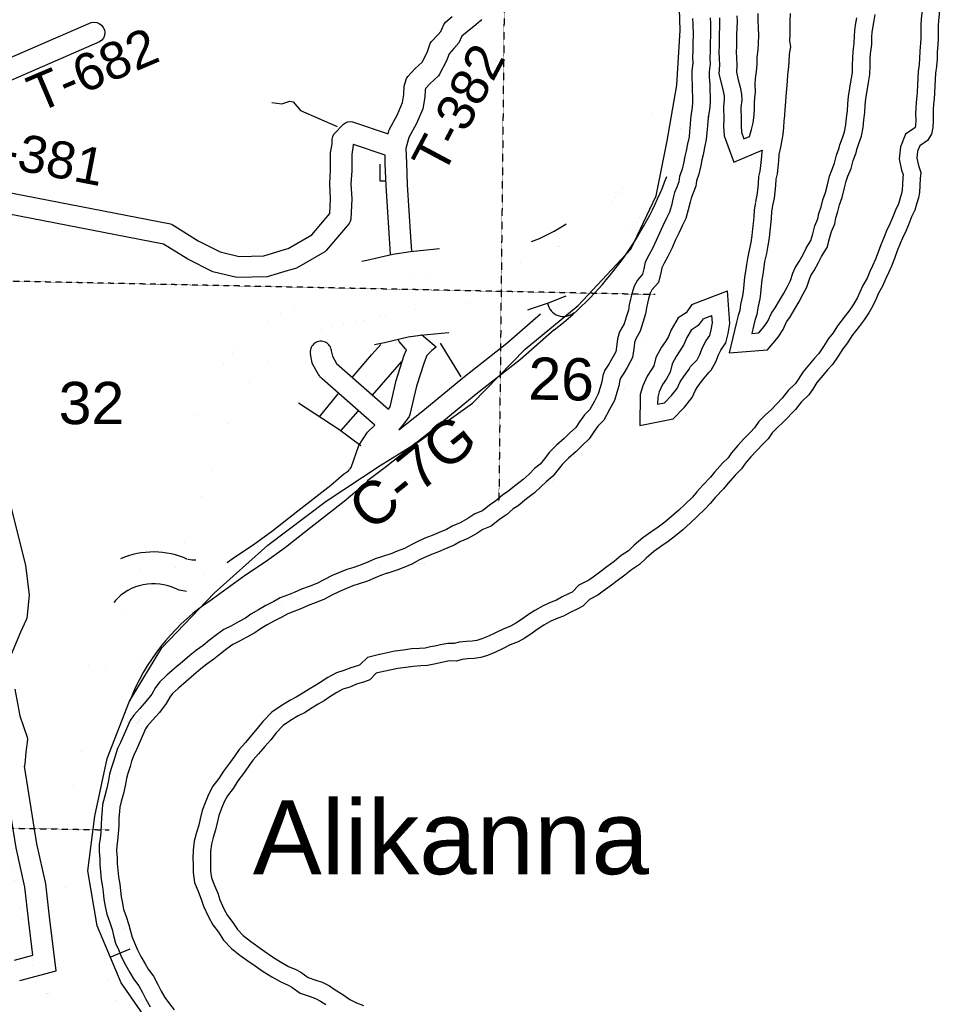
# Model space of a CAD drawing. Header units: feet. Extents: x -155 to 2562643, y -56 to 364810.
# Tile 68 of 121: x 2518785 to 2527493, y 267967 to 277287. Entities that reach past the tile are written whole.
import ezdxf
from ezdxf.enums import TextEntityAlignment as Align

# ---------------------------------------------------------------- set-up
doc = ezdxf.new("R2010")
doc.units = ezdxf.units.FT
doc.header["$MEASUREMENT"] = 0
doc.linetypes.add('HIDDEN2', pattern=[0.1875, 0.125, -0.0625])
doc.linetypes.add('water', pattern=[0])
for name, color, linetype in [('COUNTY-RD', 7, 'Continuous'), ('CR-TEXT', 7, 'Continuous'), ('MTEXT', 2, 'Continuous'), ('RAILROAD', 6, 'Continuous'), ('RAMPS', 7, 'Continuous'), ('SECTION', 8, 'HIDDEN2'), ('SECTION-TEXT', 8, 'Continuous'), ('STATE-RT', 2, 'Continuous'), ('STREET-RURAL', 14, 'Continuous'), ('TR-TEXT', 6, 'Continuous'), ('TWP-RD', 6, 'Continuous'), ('WATERWAY', 14, 'water')]:
    doc.layers.add(name, color=color, linetype=linetype)
doc.styles.add('ARIAL', font='arial.ttf')

msp = doc.modelspace()

# ---------------------------------------------------------------- linework, layer by layer
at = {"layer": 'COUNTY-RD'}
for points in [[(2522374.85, 273405.07), (2522603.01, 273585.78), (2522981.81, 273897.46), (2523398.95, 274224.8), (2523715.45, 274502.23)], [(2523845.35, 274350.14), (2523526.69, 274070.82), (2523107.1, 273741.55), (2522728.65, 273430.16), (2522246.19, 273048.03), (2522079.86, 272924.29), (2522036.41, 272871.15), (2521975.64, 272826.86), (2521856.71, 272726.02), (2521543.14, 272479.54), (2521302.44, 272292.18), (2521107.81, 272152.91), (2520924.26, 272030.15), (2520575.47, 271775.65), (2520542.08, 271754.53)], [(2520749.12, 272149.94), (2520809.67, 272194.12), (2520994, 272317.4), (2521182.78, 272452.48), (2521419.91, 272637.07), (2521730.19, 272880.96), (2521851.9, 272984.16), (2521897.84, 273017.64), (2521905.24, 273026.69)]]:
    msp.add_lwpolyline(points, dxfattribs=at)
at = {"layer": 'RAILROAD'}
msp.add_line((2519642.42, 268412.39), (2519831.14, 268492.45), dxfattribs=at)
for points in [[(2520104.36, 267652.39), (2519744.73, 268171.22), (2519516.97, 268708.09), (2519429.06, 269228.92), (2519496.99, 269747.76), (2519612.87, 270294.64), (2519824.65, 270835.5), (2520130.33, 271342.32), (2520625.82, 271857.15), (2521135.3, 272311.88), (2521687.62, 272730.55), (2522198.06, 273067.23), (2522198.06, 273067.23), (2522563.76, 273295.04), (2523073.02, 273657.58), (2523570.3, 274168.33), (2524073.57, 274580.94), (2524570.85, 275113.73), (2524812.5, 275618.47), (2524916.35, 276139.24), (2525008.22, 276668.02), (2525040.17, 277188.79), (2525024.19, 277689.52)], [(2520520.43, 267377.9), (2520104.36, 267652.39), (2519744.73, 268171.22), (2519516.97, 268708.09), (2519504.71, 268780.71)]]:
    msp.add_lwpolyline(points, dxfattribs=at)
at = {"layer": 'RAILROAD', "const_width": 0.08}
for points in [[(2525024.19, 277689.52), (2525040.17, 277188.79), (2525008.22, 276668.02), (2524916.35, 276139.24), (2524812.5, 275618.47), (2524570.85, 275113.73), (2524073.57, 274580.94), (2523570.3, 274168.33), (2523073.02, 273657.58), (2522563.76, 273295.04), (2522188.8, 273012.63)], [(2522198.06, 273067.23), (2521687.62, 272730.55), (2521135.3, 272311.88), (2520625.82, 271857.15), (2520130.33, 271342.32), (2519824.65, 270835.5), (2519612.87, 270294.64), (2519496.99, 269747.76), (2519429.06, 269228.92), (2519516.97, 268708.09), (2519744.73, 268171.22), (2520104.36, 267652.39), (2520641.81, 267297.82), (2521145.29, 267073.46), (2521648.04, 266903.19), (2522160.46, 266700.86), (2522347.93, 266632.75)]]:
    msp.add_lwpolyline(points, dxfattribs=at)
at = {"layer": 'RAMPS', "const_width": 0.01}
for points in [[(2523813.58, 275273.82, -0.3441053), (2524178.87, 275701.21), (2524178.87, 275701.21, 0.2422408), (2524721.18, 276173.34)], [(2523715.45, 274502.23, 0.0681752), (2523789.01, 274607.29)], [(2520749.12, 272149.94, -0.2605456), (2520331, 272033.42), (2520331, 272033.42, 0.3392954), (2519571.8, 271880.31), (2519571.8, 271880.31, 0.1736439), (2519459.14, 271560.73), (2519459.14, 271560.73), (2519405.93, 270527.79)]]:
    msp.add_lwpolyline(points, format="xyb", dxfattribs=at)
at = {"layer": 'RAMPS'}
msp.add_lwpolyline([(2520454.17, 272171.46, -0.0639234), (2520379.27, 272176.37)], format="xyb", dxfattribs=at)
for centre, radius, start, end in [((2521822.61, 276954.16), 3297.33, 307.839208, 339.572172), ((2523933.7, 274629.56), 152.3, 189.107544, 311.856675), ((2521712.86, 270101.93), 2025.29, 125.31565, 158.615622)]:
    msp.add_arc(centre, radius, start, end, dxfattribs=at)
at = {"layer": 'SECTION'}
for points in [[(2523479.41, 287344.66), (2523322.1, 272721.83)], [(2496865.86, 270008.39), (2519631.75, 269617.84)]]:
    msp.add_lwpolyline(points, dxfattribs=at)
at = {"layer": 'SECTION', "flags": 128}
msp.add_lwpolyline([(2524803.43, 274684.32), (2486692.51, 275474.87)], dxfattribs=at)
at = {"layer": 'STATE-RT', "color": 3, "linetype": 'Continuous', "const_width": 0.02}
for points in [[(2525129.32, 277444.66), (2525122.89, 277156.85), (2525122.87, 277156.76), (2525122.82, 277154.46), (2525112.23, 276877.79), (2525112.15, 276877.5), (2525112.03, 276873.96), (2525095.25, 276611.24), (2525094.94, 276610.19), (2525094.51, 276603.1), (2525067.31, 276374.32), (2525066.35, 276371.41), (2525065.52, 276363.02), (2525018.41, 276124), (2525017.35, 276121.17), (2525016.81, 276116.79), (2524965.3, 275909.78), (2524953.62, 275880.84), (2524952.43, 275876.05), (2524866.34, 275712.72), (2524863.55, 275707.66), (2524858.57, 275699.63), (2524852.92, 275691.13), (2524852.92, 275691.13), (2524852.91, 275691.12), (2524748.45, 275534), (2524747.41, 275533.02), (2524742.42, 275525.57), (2524624.17, 275371.89), (2524622.72, 275370.62), (2524619.9, 275366.61), (2524505.42, 275231), (2524500.82, 275227.15), (2524495.58, 275220.41), (2524370.91, 275098.72), (2524358.37, 275089.22), (2524354.33, 275084.73), (2524211.43, 274980.86), (2524200.6, 274973.83), (2524200.27, 274973.49), (2524067.07, 274893.77), (2524065.04, 274892.57), (2524057.39, 274888.45), (2523898.17, 274808.44), (2523896.46, 274808.04), (2523886.06, 274803.01), (2523750.54, 274749.32), (2523748.4, 274748.92), (2523743.91, 274746.87), (2523580.38, 274690.85), (2523576.35, 274690.18), (2523571.19, 274688.03), (2523417.5, 274646.16), (2523409.11, 274645.04), (2523403.77, 274643.1), (2523267.88, 274619.47), (2523259.17, 274618.72), (2523256.87, 274617.98), (2523050.08, 274597.64), (2523050.07, 274597.63), (2522818.06, 274572.88), (2522817.43, 274572.85), (2522817.28, 274572.8), (2522551.93, 274545.9), (2522417.62, 274527.5), (2522198.25, 274475.75), (2522197.84, 274475.71)], [(2522369.82, 274823.74), (2522513.77, 274843.46), (2522517.96, 274843.75), (2522518.99, 274844.08), (2522786.42, 274871.2), (2523018.25, 274895.93), (2523019.28, 274895.99), (2523019.48, 274896.05), (2523221.89, 274915.97), (2523345.49, 274937.46), (2523487.68, 274976.2), (2523643.4, 275029.55), (2523769.42, 275079.47), (2523917.76, 275154.02), (2524040.44, 275227.44), (2524169.15, 275321), (2524280.93, 275430.1), (2524388.34, 275557.34), (2524501.54, 275704.45), (2524603.04, 275857.12), (2524603.08, 275857.19), (2524604.53, 275859.37), (2524678.57, 275999.85), (2524724.83, 276185.76), (2524770.08, 276415.32), (2524796.14, 276634.5), (2524812.52, 276891), (2524823, 277164.88), (2524829.41, 277452.18)], [(2519987.33, 272243.68), (2520089.07, 272503.3), (2520178.96, 272764.85), (2520180.76, 272768.8), (2520181.12, 272770.73), (2520277.75, 273017.78), (2520402.18, 273358.53), (2520402.18, 273358.53), (2520508.45, 273655.37), (2520515.01, 273669.54), (2520515.62, 273672.12), (2520625.43, 273890.84), (2520629.58, 273898.54), (2520633.63, 273905.15), (2520711.35, 274024.99), (2520714.1, 274027.6), (2520727.14, 274045.29), (2520834.96, 274161.73), (2520835.33, 274162.03), (2520835.69, 274162.51), (2520925.9, 274258.55), (2520932.87, 274264.08), (2520937.45, 274269.6), (2521049.66, 274366.07), (2521058.65, 274372.45), (2521060.69, 274374.69), (2521171.27, 274453.09), (2521177.44, 274457.05), (2521177.9, 274457.53), (2521292.59, 274530), (2521297.71, 274533.1), (2521309.43, 274539.19), (2521426.48, 274593.66), (2521428.28, 274594.06), (2521435.26, 274597.41), (2521554.46, 274643.9), (2521558, 274644.57), (2521564.55, 274647.43), (2521695.89, 274688.15), (2521707.59, 274689.93), (2521715.79, 274692.86), (2521853.48, 274715.67), (2521854.87, 274715.79), (2521855.42, 274715.98), (2522001.58, 274738.23), (2522129.39, 274767.73), (2522129.39, 274767.73), (2522355.74, 274821.12), (2522365.49, 274822.26), (2522369.82, 274823.74)], [(2522197.84, 274475.71), (2522197.55, 274475.59), (2522063.42, 274444.63), (2522055.93, 274443.78), (2522052.26, 274442.49), (2521901.41, 274419.53), (2521774.93, 274398.58), (2521658.44, 274362.47), (2521548.72, 274319.67), (2521444.71, 274271.27), (2521341.52, 274206.07), (2521239.92, 274134.03), (2521139.1, 274047.35), (2521054.9, 273957.72), (2520956.03, 273850.94), (2520889.83, 273748.87), (2520787.81, 273545.67), (2520684.62, 273257.43), (2520684.35, 273256.84), (2520684.29, 273256.53), (2520558.91, 272913.19), (2520557.91, 272911.04), (2520557.71, 272910.01), (2520461.65, 272664.41), (2520371.77, 272402.9), (2520369.94, 272398.88), (2520369.57, 272396.93), (2520295.42, 272207.71)], [(2519237.31, 268461.88), (2519235.9, 268466.23), (2519218.46, 268640.3), (2519218.08, 268648.02), (2519217.85, 268648.78), (2519210.49, 268819.05), (2519210.35, 268825.52), (2519210.36, 268826.31), (2519211.21, 268985.9), (2519211.2, 268985.92), (2519211.21, 268986.2), (2519211.21, 268986.71), (2519211.23, 268986.76), (2519211.4, 268993.56), (2519224.4, 269248.43), (2519224.56, 269248.94), (2519224.75, 269253.59), (2519245.65, 269497.48), (2519255.05, 269720.86), (2519255.29, 269721.67), (2519255.73, 269730.18), (2519260.09, 269771.77), (2519260.09, 269771.79), (2519274.27, 269906.99), (2519275.07, 269909.43), (2519275.81, 269917.83), (2519304.68, 270078.79), (2519305.36, 270080.64), (2519305.72, 270084.05), (2519349.76, 270287.43), (2519350.46, 270289.23), (2519350.75, 270291.67), (2519404.53, 270509.27), (2519405.4, 270511.43), (2519405.73, 270513.83), (2519473.08, 270753.75), (2519474.68, 270757.54), (2519475.16, 270760.54), (2519546.77, 270975.86), (2519629.52, 271233.34), (2519630.21, 271234.88), (2519630.38, 271235.95), (2519711.77, 271474.15), (2519712.51, 271475.77), (2519712.66, 271476.66), (2519797.92, 271712.41), (2519797.92, 271712.43), (2519987.33, 272243.68)], [(2520295.42, 272207.71), (2520162.08, 271839.88), (2520162.02, 271839.74), (2520161.99, 271839.61), (2520080.4, 271611.43), (2520080.24, 271611.09), (2520080.21, 271610.92), (2519995.35, 271376.27), (2519914.62, 271140), (2519832.11, 270883.28), (2519831.74, 270882.44), (2519831.64, 270881.84), (2519760.94, 270669.24), (2519695.17, 270434.93), (2519642.56, 270222.06), (2519599.49, 270023.17), (2519572.07, 269870.29), (2519558.45, 269740.51), (2519558.45, 269740.51), (2519554.58, 269703.51), (2519545.22, 269481.5), (2519545.07, 269480.98), (2519544.81, 269475.01), (2519523.87, 269230.5), (2519511.18, 268981.65), (2519510.37, 268828.52), (2519517.39, 268665.93), (2519533.5, 268505.21), (2519566.06, 268360.78), (2519602.41, 268219.58), (2519651.06, 268092.57), (2519671.26, 268054.03), (2519671.27, 268054.03), (2519671.27, 268054.01), (2519699.95, 267999.31), (2519807.81, 267852.85)], [(2519314.57, 268135.16), (2519314.01, 268136.53), (2519274.99, 268288.12), (2519274.68, 268290.62), (2519273.93, 268292.52), (2519238.83, 268448.19), (2519237.31, 268461.88)]]:
    msp.add_lwpolyline(points, dxfattribs=at)
at = {"layer": 'STATE-RT', "color": 3, "linetype": 'Continuous'}
for points in [[(2523631.95, 275186.36), (2523708, 275216.48), (2523845.47, 275285.57), (2523957.66, 275352.71), (2523958.19, 275353.09)], [(2522025.12, 275000.24), (2522072.58, 275011.19), (2522317.03, 275068.85)], [(2522317.03, 275068.85), (2522486.84, 275092.1), (2522759.23, 275119.73)], [(2523957.42, 274670.34), (2523949.64, 274666.43), (2523947.02, 274665.82), (2523799.22, 274607.26), (2523619.93, 274545.84), (2523592.38, 274538.33)], [(2522848.48, 274324.71), (2522844.08, 274324.24), (2522581.51, 274297.62), (2522463.39, 274281.44), (2522239.27, 274228.57), (2522143.57, 274209.02)]]:
    msp.add_lwpolyline(points, dxfattribs=at)
for points, format in [([(2520374.66, 272178.63, 0.2111298), (2519738.93, 272183.55)], "xyb"), ([(2520365.16, 271875.1, -0.0297214), (2520295.64, 271887.65), (2520265.05, 271898.69, 0.3392954), (2519684.81, 271781.68), (2519688.17, 271785.67, 0.0144379), (2519675.79, 271769.51)], "xyb"), ([(2519477.56, 268176.14, 0.05, 0.05, 0), (2518847.32, 268017.66, 0.05, 0.05, 0)], "xyseb")]:
    msp.add_lwpolyline(points, format=format, dxfattribs=at)
at = {"layer": 'STATE-RT', "color": 2, "linetype": 'Continuous', "const_width": 0.05}
for points in [[(2518916.34, 268247.96), (2518904.19, 268351.82), (2518868.16, 268515.71), (2518632.8, 269626.13)], [(2518965.68, 268047.42), (2518959.08, 268062.04), (2518933.89, 268171.76), (2518913.85, 268262.78)]]:
    msp.add_lwpolyline(points, dxfattribs=at)
at = {"layer": 'STREET-RURAL'}
for points in [[(2521171.71, 276502.65), (2521267.84, 276490.66), (2521343.18, 276516.3), (2521373.3, 276508.92), (2521442.97, 276428.21), (2521791.23, 276275.8)], [(2522193.64, 275919.85), (2522193.64, 275760.85)], [(2522193.64, 275760.85), (2522253.25, 275760.95)], [(2522120.63, 274117.46), (2522203.92, 274212.82)], [(2522966.31, 273905.11), (2522768.12, 274225.07)], [(2521931.9, 273901.37), (2522120.63, 274117.46)], [(2522295.57, 273927.08), (2522401.43, 274047.15)], [(2522125.33, 273734), (2522295.57, 273927.08)], [(2521622.24, 273528.51), (2521799.5, 273744.68)], [(2522013.98, 273254.7), (2521807.66, 273408.06), (2521423.63, 273657.52)], [(2521825.95, 273394.46), (2521990.39, 273580.96)]]:
    msp.add_lwpolyline(points, dxfattribs=at)
at = {"layer": 'TWP-RD'}
for points in [[(2521096.03, 275051.6), (2521293.04, 275110.18), (2521325.67, 275119.89), (2521550.99, 275250.88), (2521722.25, 275452.61), (2521728.59, 275590.31), (2521721.43, 275735.11), (2521728.86, 275862.16), (2521729.38, 276027.7), (2521743.26, 276112.95), (2521742.35, 276154.74), (2521748.37, 276179.86), (2521760.57, 276202.63), (2521849.41, 276298.22), (2521868.5, 276311.08), (2521890, 276319.26), (2521912.81, 276322.35), (2521935.72, 276320.18), (2522272.62, 276207.12), (2522282.9, 276245.63), (2522361.18, 276389.49), (2522408.51, 276502.73), (2522423.02, 276577.42), (2522425.56, 276656.44), (2522447.36, 276730.22), (2522458.74, 276750.25), (2522526.1, 276823.12), (2522594.75, 276885.95), (2522642.75, 276977.46), (2522672.11, 277061.4), (2522683.3, 277079.66), (2522746.73, 277146), (2522771.21, 277175.89), (2522790.67, 277218.35), (2522790.67, 277218.36), (2522794.37, 277226.42), (2522801.62, 277242.24), (2522801.64, 277242.26), (2522803.07, 277245.38), (2522816.93, 277263.37), (2522881.49, 277316.46)], [(2523158.09, 277287.98), (2523147.79, 277275.57), (2523104.55, 277237.87), (2523007.04, 277160.76), (2522970.53, 277130.75), (2522942.29, 277069.12), (2522896.59, 277013.33), (2522850.21, 276964.82), (2522826.69, 276897.56), (2522759.69, 276769.85), (2522749.09, 276756.09), (2522667.29, 276681.22), (2522629.28, 276640.11), (2522624.64, 276624.37), (2522622.4, 276554.98), (2522600.93, 276444.49), (2522541.76, 276302.91), (2522469.98, 276170.99), (2522442.16, 276066.83), (2522446.38, 275931.57), (2522454.04, 275724.96), (2522486.84, 275231), (2522493.64, 275095.95)], [(2518594.73, 276883.85), (2519461.95, 277259.61), (2519488, 277263.47), (2519514.15, 277260.46), (2519538.65, 277250.77), (2519559.78, 277235.09), (2519576.15, 277214.46), (2519586.62, 277190.3), (2519590.48, 277164.25), (2519587.47, 277138.1), (2519577.78, 277113.6), (2519562.1, 277092.47), (2519541.47, 277076.1), (2518651.14, 276690.32)], [(2522294.83, 275067.35), (2522287.18, 275219.34), (2522254.28, 275714.63), (2522246.5, 275924.74), (2522243.97, 276005.77), (2521944.16, 276106.38), (2521943.47, 276105.64), (2521943.62, 276098.94), (2521929.32, 276011.2), (2521928.84, 275856), (2521921.71, 275734.2), (2521928.81, 275590.66), (2521919.96, 275398.32), (2521914.18, 275377.06), (2521903.93, 275357.59), (2521686.81, 275101.84), (2521673.74, 275090.9), (2521405.56, 274934.99), (2521351.95, 274919.04), (2521326.73, 274911.54), (2521326.72, 274911.54), (2521127.2, 274852.22), (2520841.51, 274846.17), (2520614.58, 274899.7), (2520378.15, 275020.55), (2520147.38, 275162.3), (2518097.49, 275559.14)], [(2518094.82, 275763.36), (2520212.09, 275353.48), (2520228.88, 275346.95), (2520476.15, 275195.07), (2520684.06, 275088.8), (2520862.68, 275046.67), (2521096.03, 275051.6)], [(2522727.87, 274186.27), (2522590.87, 274302.34)], [(2522276.41, 273601.51), (2522291.39, 273622.76), (2522349.19, 273871.39), (2522425.54, 274110.95), (2522446.64, 274162.41), (2522437.61, 274170.06), (2522379.26, 274239.26), (2522369.31, 274259.61)], [(2521907.25, 273029.15), (2521921.94, 273047.11), (2521996.55, 273255.07), (2522078.84, 273383.95), (2522146.23, 273449.65), (2521648.5, 273888.09), (2521645.55, 273889.81), (2521638.68, 273896.74), (2521631.3, 273903.24), (2521629.4, 273906.1), (2521627.01, 273908.51), (2521622.17, 273916.97), (2521616.72, 273925.17), (2521615.63, 273928.41), (2521561.22, 274023.54), (2521555.72, 274037.85), (2521537.7, 274120.79)], [(2521735.62, 274163.78), (2521735.25, 274153.6), (2521746.27, 274102.83), (2521785.84, 274033.64), (2522276.41, 273601.51)], [(2522727.87, 274186.27), (2522686.77, 274155.35), (2522653.53, 274121.88), (2522648.74, 274117.06), (2522648.71, 274117.03), (2522642.78, 274110.03), (2522640.73, 274108.61), (2522613.65, 274042.54), (2522542.18, 273818.3), (2522479.58, 273549.04), (2522471.68, 273531.41), (2522420.58, 273458.89), (2522374.85, 273405.07)], [(2518703.95, 272663.71), (2518839.43, 272121.99), (2518875.43, 271838.44), (2518851.54, 271621.52), (2518847.04, 271605.57), (2518792.84, 271490.59), (2518703.64, 271279.31)], [(2518737.25, 270949.02), (2518787.04, 270697.4), (2518856.74, 270496.06), (2518859.13, 270473.17), (2518844.25, 270354.52), (2518836.19, 270273.29), (2518830.91, 270219.99)], [(2518734.33, 268385.75), (2518910.02, 268431.47), (2518868.31, 268771.92), (2518834.43, 269074.42), (2518751.02, 269448.14), (2518629.35, 270214.09)], [(2518784.71, 268192.19), (2519129.82, 268282.01), (2519066.95, 268795.2), (2519031.99, 269107.44), (2518947.56, 269485.64), (2518830.91, 270219.99)]]:
    msp.add_lwpolyline(points, dxfattribs=at)
msp.add_arc((2521636.66, 274142.28), 101.27, 12.25512, 192.25512, dxfattribs=at)
at = {"layer": 'WATERWAY'}
for p, q in [((2525149.94, 274591.71), (2525486.01, 274719.41)), ((2525255.39, 274455.27), (2525338.79, 274486.96))]:
    msp.add_line(p, q, dxfattribs=at)
at = {"layer": 'WATERWAY', "const_width": 0.04}
msp.add_lwpolyline([(2520275.29, 267900), (2519887.26, 268417.39), (2519653.11, 268933.48), (2519616.79, 269453.5), (2519665.06, 269983.83), (2519812.28, 270497.46), (2520157.45, 271015.56), (2520662.64, 271409.08), (2521188.28, 271706.8), (2522211.88, 272120.3), (2522211.88, 272120.3), (2522326.72, 272106.3), (2522637.35, 272145.32), (2522859.26, 272291.57), (2523438.21, 272609.19), (2523839.9, 272920.76), (2524322.84, 273482.7), (2524322.84, 273482.7), (2524404.6, 273584.88), (2524673.87, 274115.07), (2524904.55, 275128.62), (2525180.05, 276333.64), (2525162.02, 276808.5), (2525251.79, 277713.29)], dxfattribs=at)
at = {"layer": 'WATERWAY'}
for points in [[(2527322.26, 277523.19), (2527323.35, 277468.07), (2527326.42, 277414.02), (2527327.74, 277347.89), (2527321.66, 277294.19), (2527318.18, 277235.98), (2527317.27, 277173.79), (2527316.62, 277111.13), (2527314.03, 277065.59), (2527307.11, 276989.45), (2527306.44, 276919.45), (2527302.67, 276864.07), (2527291.21, 276795.37), (2527290.26, 276730.16), (2527285.62, 276671.96), (2527282.87, 276601.26), (2527280.66, 276556.27)], [(2527487.23, 277526.45), (2527488.26, 277474.38), (2527491.33, 277420.34), (2527492.92, 277340.23), (2527486.11, 277279.99), (2527483.11, 277229.84), (2527482.26, 277171.72), (2527481.57, 277105.59), (2527478.61, 277053.44), (2527472.04, 276981.18), (2527471.39, 276913.05), (2527466.74, 276844.84), (2527456.01, 276780.51), (2527455.16, 276722.39), (2527450.36, 276662.19), (2527447.71, 276594.02), (2527444.86, 276535.86)], [(2525156.96, 277298.39), (2525159.95, 277248.36), (2525162.02, 277144.21), (2525159.57, 277066.03), (2525159, 276993.89), (2525156.31, 276927.72), (2525157.34, 276875.64), (2525149.87, 276801.65), (2525150.09, 276737.26), (2525153.48, 276667.2), (2525156.62, 276508.98), (2525153.73, 276452.82), (2525142.8, 276398.51)], [(2525321.86, 277304.96), (2525324.85, 277254.92), (2525327.07, 277143.26), (2525324.55, 277062.79), (2525323.97, 276989.89), (2525321.38, 276926), (2525322.5, 276868.96), (2525314.9, 276793.62), (2525315.08, 276741.53), (2525318.4, 276672.83), (2525321.7, 276506.37), (2525317.89, 276432.19), (2525304.56, 276365.96)], [(2525411.96, 277304.08), (2525412.59, 277271.81), (2525411.99, 277214.16), (2525406.94, 277153.47), (2525408.32, 277084.19), (2525407.43, 277040.42), (2525404.11, 276982.02), (2525407.72, 276917.23), (2525410.56, 276859.37), (2525404.84, 276775.42), (2525428.92, 276676.23), (2525446.8, 276611.92), (2525455.08, 276563.68), (2525456.91, 276530.06), (2525448.62, 276464.61), (2525450.99, 276345), (2525450.23, 276278.1), (2525455.03, 276188.07), (2525546.73, 275937.21), (2525814.7, 276052.73)], [(2525576.62, 277322.65), (2525577.61, 277272.58), (2525576.92, 277206.45), (2525572.08, 277148.25), (2525573.35, 277084.16), (2525572.34, 277034.06), (2525569.37, 276981.91), (2525572.49, 276925.87), (2525575.84, 276857.81), (2525571.19, 276789.6), (2525588.62, 276717.81), (2525608.01, 276648.07), (2525619.32, 276582.17), (2525622.47, 276524.13), (2525613.83, 276455.84), (2525616.01, 276345.69), (2525615.28, 276281.56), (2525618.48, 276221.52), (2525641.75, 276157.86), (2525695.31, 276180.95), (2525715.99, 276247.47), (2525728.72, 276311.84), (2525739.33, 276382.17), (2525742.02, 276448.34), (2525743.02, 276498.45), (2525746.03, 276548.6), (2525751, 276600.79), (2525749.57, 276672.89), (2525752.41, 276731.05), (2525763.1, 276797.37), (2525767.71, 276867.59), (2525768.44, 276931.72), (2525777.05, 277002.01), (2525781.77, 277066.22), (2525784.34, 277138.4), (2525780.91, 277210.46), (2525777.52, 277280.51), (2525778.21, 277346.64)], [(2526080.35, 277344.56), (2526077.83, 277270.38), (2526078.82, 277220.31), (2526076.25, 277148.13), (2526073.44, 277087.97), (2526084.59, 277030.09), (2526069.95, 276961.68), (2526067.38, 276889.5), (2526066.37, 276839.39), (2526053.8, 276767.02), (2526051.03, 276704.85), (2526046.47, 276632.63), (2526039.9, 276560.38), (2526034.93, 276508.19), (2526030.36, 276435.97), (2526025.48, 276379.77), (2526020.47, 276329.59), (2526017.74, 276265.42), (2526011.05, 276199.17), (2526002.05, 276148.9), (2525989.4, 276080.54), (2525974.75, 276012.13), (2525969.98, 275949.92), (2525963.22, 275887.68), (2525956.41, 275827.44), (2525945.4, 275777.13), (2525940.56, 275718.94), (2525935.75, 275658.74), (2525928.94, 275598.49), (2525914.33, 275528.08)], [(2526545.73, 276073.42), (2526551.17, 276101.58), (2526575.82, 276170.18), (2526594.71, 276226.65), (2526607.43, 276291.02), (2526614.12, 276357.27), (2526622.81, 276423.55), (2526627.46, 276491.77), (2526634.11, 276560.02), (2526659.01, 276716.78), (2526669.65, 276785.11), (2526672.26, 276855.29), (2526672.87, 276925.43), (2526677.76, 276981.62), (2526688.13, 277063.97), (2526688.74, 277134.11), (2526691.74, 277184.26), (2526700.71, 277236.52), (2526713.36, 277304.89)], [(2526704.9, 276027.51), (2526710.76, 276057.77), (2526731.72, 276116.1), (2526754.53, 276184.31), (2526770.81, 276266.68), (2526778.04, 276338.25), (2526787.08, 276407.2), (2526791.91, 276478.16), (2526797.85, 276539.06), (2526822.01, 276691.14), (2526834.18, 276769.3), (2526837.23, 276851.51), (2526837.81, 276917.55), (2526841.86, 276964.15), (2526853.04, 277052.91), (2526853.7, 277128.46), (2526855.9, 277165.32), (2526863.15, 277207.55), (2526876.27, 277278.48), (2526884.29, 277335.99)], [(2527280.66, 276556.27), (2527277.66, 276541.32), (2527269.84, 276452.4), (2527268.65, 276393.41), (2527269.82, 276334.87), (2527267.88, 276285.02), (2527264.2, 276267.07), (2527260.93, 276262.11), (2527174.16, 276203.29), (2527124.85, 276084.73), (2527113.11, 275968.38), (2527135.91, 275862.22), (2527149.33, 275822.02), (2527147.01, 275794.11), (2527144.29, 275726.92), (2527140.39, 275671.98), (2527134.75, 275640.48), (2527118.72, 275588.95), (2527105.2, 275543.74), (2527077.1, 275484.57), (2527047.33, 275406.62), (2527024.62, 275353.06), (2526994.31, 275287.17), (2526970.15, 275231.9), (2526939.07, 275157.38), (2526913.9, 275085.16), (2526887.83, 275018.81), (2526860.91, 274958.21), (2526835.66, 274902.91), (2526808.2, 274839.46), (2526769.21, 274772.06), (2526741.75, 274707.3), (2526717.3, 274655.82), (2526684.35, 274598.84), (2526646.98, 274542.05), (2526602.26, 274482.32), (2526530.16, 274389.93), (2526487.49, 274323.01), (2526444.23, 274267.64), (2526396.72, 274192.03), (2526352.76, 274127.4), (2526311.87, 274083.02), (2526262.47, 274025.11), (2526199.58, 273950.19), (2526156.22, 273879.88), (2526131.7, 273843.46), (2526060.58, 273777.17), (2526005.15, 273704.35), (2525899.4, 273594.18), (2525847.53, 273546.15), (2525783.45, 273481.95), (2525743.65, 273423.75), (2525705.06, 273383.56), (2525644.22, 273322.28), (2525585.68, 273256.93), (2525524.06, 273185.83), (2525493.01, 273140.8), (2525439.31, 273088.47), (2525364.25, 273003.56), (2525325.38, 272955.3), (2525252.85, 272879.75), (2525197.98, 272816.2), (2525154.25, 272767), (2525086.83, 272702.45), (2525025.79, 272644.82), (2524957.92, 272583.65), (2524893.47, 272531.8), (2524829.52, 272481.77), (2524770.08, 272443.65), (2524686.44, 272381.63), (2524604.08, 272312.02), (2524550.87, 272258.37), (2524481.22, 272213.53), (2524414.31, 272159.02), (2524343.64, 272107.17), (2524278.47, 272057.71), (2524214.72, 272010.75), (2524173.7, 271982.72), (2524080.43, 271933.7), (2524016.78, 271869.47), (2523988.34, 271853.99), (2523922.2, 271822.3), (2523867.25, 271791.66), (2523817.58, 271774.58), (2523740.94, 271739.2), (2523662.86, 271695.81), (2523601.48, 271655.4), (2523545.18, 271614.85), (2523482.08, 271574.51), (2523432.24, 271546.72), (2523362.53, 271518.73), (2523290.99, 271483.28), (2523224.41, 271452.07), (2523159.99, 271425.12), (2523113.84, 271411.14), (2523069.75, 271403.35), (2523014.27, 271400.47), (2522944.82, 271393.75), (2522897.73, 271380.97), (2522837.99, 271381.61), (2522751.96, 271365.09)], [(2527444.86, 276535.86), (2527441.22, 276517.76), (2527434.69, 276443.5), (2527433.68, 276393.39), (2527434.88, 276333.31), (2527432.23, 276265.13), (2527419.46, 276202.77), (2527380.62, 276143.91), (2527307.57, 276094.39), (2527286.57, 276043.89), (2527279.88, 275977.64), (2527295.31, 275905.81), (2527316.58, 275842.12), (2527311.73, 275783.92), (2527309.05, 275717.75), (2527304.36, 275651.54), (2527295.35, 275601.27), (2527276.54, 275540.8), (2527259.66, 275484.37), (2527228.93, 275419.65), (2527200.4, 275344.96), (2527175.56, 275286.37), (2527144.87, 275219.65), (2527121.9, 275167.1), (2527093.26, 275098.42), (2527068.65, 275027.81), (2527040.08, 274955.12), (2527011.36, 274890.45), (2526986.43, 274835.86), (2526955.82, 274765.14), (2526917.14, 274698.26), (2526892.29, 274639.67), (2526863.48, 274579), (2526824.8, 274512.12), (2526782.07, 274447.17), (2526733.35, 274382.1), (2526665.06, 274294.6), (2526622.37, 274227.65), (2526579.45, 274172.71), (2526534.84, 274101.71), (2526482.35, 274024.54), (2526435.35, 273973.53), (2526388.42, 273918.52), (2526333.7, 273853.33), (2526294.93, 273790.46), (2526258.01, 273735.64), (2526183.36, 273666.05), (2526130.72, 273596.9), (2526015.07, 273476.42), (2525962.02, 273427.29), (2525911.02, 273376.2), (2525872.14, 273319.34), (2525823.13, 273268.29), (2525764.29, 273209.03), (2525709.48, 273147.84), (2525654.72, 273084.66), (2525619.71, 273033.88), (2525558.87, 272974.59), (2525490.38, 272897.11), (2525449.38, 272846.21), (2525374.89, 272768.62), (2525322.09, 272707.47), (2525273.16, 272652.42), (2525200.52, 272582.87), (2525137.67, 272523.53), (2525064.95, 272457.99), (2524996.02, 272402.54), (2524925.1, 272347.05), (2524863.86, 272307.78), (2524788.94, 272252.22), (2524716.13, 272190.68), (2524655.33, 272129.38), (2524578.28, 272079.78), (2524515.28, 272028.46), (2524442.32, 271974.93), (2524377.28, 271925.57), (2524310.23, 271876.17), (2524258.91, 271841.1), (2524179.71, 271799.48), (2524116.94, 271736.14), (2524063.5, 271707.04), (2523998.1, 271675.7), (2523934.78, 271640.4), (2523879.14, 271621.27), (2523815.7, 271591.98), (2523748.42, 271554.59), (2523695.1, 271519.49), (2523637.9, 271478.29), (2523566.77, 271432.82), (2523503.45, 271397.51), (2523430.01, 271368.02), (2523362.65, 271334.64), (2523291.29, 271301.19), (2523215.89, 271269.65), (2523152.25, 271250.37), (2523088.45, 271239.1), (2523026.5, 271235.88), (2522974.58, 271230.86), (2522918.86, 271215.74), (2522852.82, 271216.44), (2522783.07, 271203.05)], [(2525142.8, 276398.51), (2525135.88, 276344.28), (2525132.87, 276294.13), (2525128.1, 276231.93), (2525123.18, 276177.74), (2525108.49, 276111.33), (2525095.8, 276044.96), (2525082.79, 275994.62), (2525073.87, 275940.35), (2525057.22, 275871.9), (2525032.61, 275801.29), (2525025.61, 275751.07), (2525006.6, 275700.6), (2524985.6, 275650.1), (2524972.59, 275599.76), (2524956.02, 275527.31), (2524939.26, 275464.87), (2524912.25, 275414.25), (2524875.8, 275335.39), (2524843.15, 275266.63), (2524812.51, 275197.91), (2524776.02, 275121.06), (2524741.25, 275058.27), (2524708.57, 274991.51), (2524695.8, 274929.15), (2524682.79, 274878.8), (2524633.91, 274821.74), (2524603.06, 274763.03), (2524580.5, 274690.46), (2524567.49, 274640.12), (2524556.52, 274587.81), (2524549.52, 274537.58), (2524528.83, 274471.06), (2524508.1, 274406.54), (2524465.58, 274331.57), (2524444.89, 274265.05), (2524439.92, 274212.86), (2524429.31, 274142.53), (2524392.59, 274077.69), (2524363.58, 274027.03), (2524324.74, 273968.17), (2524307.73, 273917.75), (2524296.88, 273859.43), (2524279.96, 273805), (2524263.15, 273744.57), (2524226.51, 273675.73), (2524182.06, 273596.71), (2524133.05, 273545.66), (2524084.33, 273480.59), (2524049.4, 273425.81), (2523992.44, 273372.6), (2523941.43, 273321.51), (2523868.67, 273257.97), (2523800.03, 273188.5), (2523753.14, 273131.48), (2523714.14, 273080.63), (2523660.97, 273037.51), (2523607.97, 272986.38), (2523553.01, 272933.21), (2523484, 272881.77), (2523407.2, 272820.15), (2523355.84, 272787.09), (2523294.91, 272731.8), (2523233.67, 272692.53), (2523166.75, 272637.12), (2523093.27, 272609.63), (2523028.15, 272564.27), (2522954.9, 272524.77), (2522879.54, 272491.23), (2522826.1, 272462.13), (2522756.66, 272432.72), (2522689.22, 272403.35), (2522619.7, 272377.94), (2522548.34, 272344.48), (2522496.82, 272319.43), (2522427.54, 272282), (2522360.06, 272254.63), (2522308.46, 272233.58), (2522211.38, 272203.15)], [(2525306.47, 276377.62), (2525300.25, 276328.88), (2525297.49, 276282.88), (2525292.53, 276218.16), (2525286.55, 276152.36), (2525270.11, 276078.01), (2525256.87, 276008.79), (2525244.4, 275960.53), (2525235.67, 275907.42), (2525215.66, 275825.14), (2525193.78, 275762.37), (2525186.49, 275710.1), (2525160.03, 275639.83), (2525142.43, 275597.52), (2525132.92, 275560.72), (2525116.18, 275487.52), (2525093.72, 275403.86), (2525060.04, 275340.74), (2525025.22, 275265.39), (2524993.05, 275197.64), (2524962.41, 275128.92), (2524922.86, 275045.63), (2524887.61, 274981.98), (2524866, 274937.83), (2524856.6, 274891.94), (2524832.98, 274800.5), (2524771.32, 274728.52), (2524756.14, 274699.64), (2524739.25, 274645.3), (2524728.19, 274602.52), (2524719.16, 274559.46), (2524711.08, 274501.45), (2524686.16, 274421.32), (2524660, 274339.91), (2524617.86, 274265.61), (2524607.53, 274232.38), (2524603.75, 274192.72), (2524587.91, 274087.76), (2524535.97, 273996.04), (2524504.17, 273940.51), (2524474.24, 273895.15), (2524467.81, 273876.08), (2524457.32, 273819.71), (2524438.26, 273758.39), (2524417.28, 273682.97), (2524371.26, 273596.51), (2524315.6, 273497.55), (2524259.07, 273438.68), (2524220.12, 273386.66), (2524177.3, 273319.49), (2524107.17, 273253.99), (2524054.21, 273200.94), (2523981.77, 273137.68), (2523922.69, 273077.88), (2523882.36, 273028.84), (2523833.21, 272964.75), (2523770.42, 272913.83), (2523722.61, 272867.71), (2523660.12, 272807.25), (2523584.97, 272751.23), (2523503.74, 272686.07), (2523456.62, 272655.73), (2523395.58, 272600.35), (2523331.18, 272559.05), (2523250.58, 272492.31), (2523170.54, 272462.37), (2523114.74, 272423.5), (2523027.71, 272376.57), (2522952.66, 272343.17), (2522897.9, 272313.35), (2522821.78, 272281.11), (2522750.54, 272250.09), (2522683.17, 272225.46), (2522619.44, 272195.58), (2522572.14, 272172.58), (2522497.98, 272132.51), (2522422.23, 272101.79), (2522364.4, 272078.2), (2522260.73, 272045.7)], [(2525914.33, 275528.08), (2525903.53, 275467.76), (2525900.68, 275409.61), (2525893.99, 275343.36), (2525889.06, 275289.16), (2525880.38, 275222.88), (2525869.81, 275150.54), (2525855.32, 275074.12), (2525838.83, 274997.66), (2525831.86, 274945.43), (2525821.25, 274875.1), (2525812.25, 274824.84), (2525805.44, 274764.59), (2525798.79, 274696.34), (2525793.79, 274646.16), (2525773.5, 274559.61), (2525764.73, 274497.32), (2525745.84, 274440.85), (2525732.92, 274386.5), (2525716.31, 274316.05), (2525784.23, 274321.39), (2525835.03, 274382.5), (2525870.04, 274433.27), (2525902.52, 274510.05), (2525939.53, 274560.86), (2525980.22, 274627.78), (2526018.94, 274692.65), (2526055.59, 274761.49), (2526084.47, 274818.16), (2526107.12, 274886.72), (2526128.09, 274939.23), (2526164.93, 274998.05), (2526203.62, 275064.93), (2526232.43, 275125.6), (2526277.03, 275196.6), (2526293.8, 275259.04), (2526314.29, 275335.58), (2526342.97, 275402.26), (2526351.98, 275452.52), (2526372.71, 275517.05), (2526389.44, 275581.49), (2526414.04, 275652.09), (2526432.61, 275724.59), (2526452.98, 275807.13), (2526473.87, 275863.64), (2526500.55, 275930.28), (2526519.08, 276004.78), (2526545.73, 276073.42)], [(2525751.91, 275557.16), (2525739.25, 275486.42), (2525736.09, 275421.95), (2525729.74, 275359.12), (2525725.03, 275307.35), (2525716.94, 275245.52), (2525707.05, 275177.85), (2525693.59, 275106.89), (2525676.15, 275026.01), (2525668.5, 274968.65), (2525658.43, 274901.95), (2525648.89, 274848.67), (2525641.34, 274781.86), (2525634.59, 274712.52), (2525630.68, 274673.29), (2525611.15, 274590), (2525603.45, 274535.31), (2525587.02, 274486.19), (2525572.36, 274424.51), (2525503.83, 274133.83), (2525866.59, 274162.36), (2525966.65, 274282.73), (2526015.44, 274353.47), (2526047.08, 274428.26), (2526076.94, 274469.27), (2526121.55, 274542.63), (2526162.69, 274611.55), (2526201.93, 274685.25), (2526237.19, 274754.45), (2526262.22, 274830.19), (2526275.81, 274864.24), (2526306.3, 274912.92), (2526349.8, 274988.1), (2526377.31, 275046.05), (2526429.95, 275129.84), (2526453.17, 275216.31), (2526470.59, 275281.37), (2526502.04, 275354.48), (2526512.45, 275412.55), (2526531.24, 275471.05), (2526547.46, 275533.53), (2526572.15, 275604.39), (2526592.63, 275684.35), (2526610.95, 275758.6), (2526627.87, 275804.36), (2526657.94, 275879.47), (2526676.68, 275954.81), (2526704.9, 276027.51)], [(2525814.7, 276052.73), (2525811.08, 276035.82), (2525805.66, 275965.14), (2525799.22, 275905.86), (2525793.41, 275854.42), (2525781.87, 275801.71), (2525776.11, 275732.35), (2525771.49, 275674.58), (2525765.84, 275624.57), (2525752.77, 275561.6)], [(2525314.44, 273949.5), (2525333.27, 273968.51), (2525376.48, 274049.5), (2525401.83, 274115.69), (2525424.14, 274159.68), (2525470.49, 274228.49), (2525494.93, 274317.56), (2525510.18, 274412.18), (2525486.01, 274719.41)], [(2525149.94, 274591.71), (2525094.48, 274513.68), (2525020.2, 274465.7), (2524955, 274351.79), (2524927.61, 274288.14), (2524898.6, 274241.83), (2524861.44, 274185.73), (2524808.17, 274090.79), (2524790.1, 274011.76), (2524768.77, 273975.3), (2524726.76, 273912.94), (2524685.89, 273821.31), (2524661.21, 273738.42), (2524658.14, 273444.09), (2524971.37, 273509.28), (2525079.5, 273618.63), (2525152.08, 273710.52), (2525184.04, 273780.14), (2525207.29, 273815.89), (2525251.92, 273874.97), (2525314.44, 273949.5)], [(2525127.85, 273983.81), (2525136.3, 274004.13), (2525199.06, 274067.48), (2525226.07, 274118.1), (2525250.8, 274182.69), (2525281.6, 274243.41), (2525318.53, 274298.23), (2525333.45, 274352.62), (2525344.14, 274418.94), (2525338.79, 274486.96)], [(2525255.39, 274455.27), (2525210.63, 274392.28), (2525143.46, 274348.89), (2525102.86, 274277.96), (2525074.17, 274211.28), (2525037.32, 274152.46), (2525002.36, 274099.68), (2524963.71, 274030.8), (2524945.3, 273950.3), (2524908.54, 273887.46), (2524871.61, 273832.64), (2524840.96, 273763.92), (2524825.96, 273713.54), (2524825.27, 273647.41), (2524889.03, 273660.68), (2524955.71, 273728.11), (2525010.36, 273797.3), (2525039.13, 273859.97), (2525072.13, 273910.71), (2525122.82, 273977.82), (2525127.85, 273983.81)], [(2522211.38, 272203.15), (2522149.82, 272182.01), (2522088.36, 272154.86), (2522018.92, 272127.56), (2521947.44, 272102.23), (2521883.84, 272083.06), (2521814.43, 272053.76), (2521743.02, 272024.43), (2521665.8, 271984.98), (2521598.49, 271949.71), (2521525.05, 271922.34), (2521453.6, 271895.01), (2521384.23, 271863.71), (2521320.7, 271840.53), (2521251.26, 271813.24), (2521189.94, 271778.08), (2521114.68, 271740.66), (2521045.45, 271701.35), (2520974.26, 271660.01), (2520922.97, 271623.03), (2520855.7, 271585.76), (2520790.39, 271550.52), (2520717.12, 271513.15), (2520648.07, 271463.83), (2520583.01, 271414.58), (2520521.99, 271363.4), (2520458.85, 271318.19), (2520395.79, 271268.98), (2520326.92, 271209.65), (2520254.08, 271148.24), (2520177.36, 271080.76), (2520110.52, 271019.46), (2520069.51, 270966.64), (2520034.66, 270903.92), (2519981.95, 270834.86), (2519921.24, 270765.66), (2519864.39, 270704.55), (2519831.32, 270653.87), (2519773.69, 270524.64), (2519739.13, 270445.9), (2519712.2, 270387.33), (2519687.49, 270316.77), (2519672.44, 270264.42), (2519651.65, 270197.95), (2519636.63, 270143.6), (2519621.98, 270069.22), (2519607.21, 270000.85), (2519586.53, 269928.37), (2519569.8, 269857.96), (2519566.7, 269807.83), (2519560, 269735.6), (2519557.26, 269665.45), (2519552.45, 269599.26), (2519545.64, 269533.04), (2519538.54, 269482.84), (2519535.8, 269412.68), (2519543.05, 269342.71), (2519543.98, 269290.65), (2519549.22, 269220.64), (2519556.5, 269148.66), (2519569.74, 269078.8), (2519576.66, 269026.84), (2519581.84, 268960.84), (2519595.04, 268892.98), (2519608.32, 268821.11), (2519633.54, 268751.46), (2519660.9, 268673.84), (2519673.89, 268617.99), (2519693.15, 268546.23), (2519720.23, 268484.62), (2519749.48, 268413.05), (2519786.73, 268341.61), (2519828, 268268.25), (2519863.07, 268206.79), (2519912.19, 268141.58), (2519947.29, 268078.12), (2519978.4, 268014.58), (2520019.67, 267941.22)], [(2522264.97, 272047.1), (2522210.06, 272028.24), (2522151.91, 272002.55), (2522076.68, 271972.97), (2521998.83, 271945.39), (2521939.89, 271927.62), (2521877.86, 271901.44), (2521812.01, 271874.39), (2521741.63, 271838.43), (2521665.86, 271798.73), (2521583.34, 271767.98), (2521517.06, 271742.62), (2521446.52, 271710.8), (2521379.16, 271686.22), (2521322.85, 271664.09), (2521267.78, 271632.51), (2521192.2, 271594.94), (2521127.62, 271558.26), (2521064.16, 271521.41), (2521011.51, 271483.45), (2520934.86, 271440.99), (2520867.06, 271404.4), (2520803.03, 271371.74), (2520745.83, 271330.89), (2520685.88, 271285.51), (2520623.18, 271232.92), (2520557.68, 271186.02), (2520500.45, 271141.36), (2520433.95, 271084.07), (2520361.76, 271023.2), (2520287.62, 270958), (2520232.31, 270907.27), (2520207.6, 270875.44), (2520173.08, 270813.32), (2520109.7, 270730.28), (2520043.69, 270655.04), (2519994.84, 270602.53), (2519976.67, 270574.69), (2519924.58, 270457.88), (2519889.64, 270378.27), (2519865.36, 270325.46), (2519844.77, 270266.67), (2519830.49, 270216.99), (2519809.95, 270151.33), (2519797.32, 270105.63), (2519783.58, 270035.85), (2519767.35, 269960.75), (2519746.21, 269886.64), (2519733.61, 269833.62), (2519731.23, 269795.12), (2519724.7, 269724.75), (2519722.03, 269656.25), (2519716.84, 269584.84), (2519709.45, 269513.04), (2519703.09, 269468.03), (2519701.13, 269417.99), (2519707.9, 269352.7), (2519708.87, 269298.29), (2519713.6, 269235.1), (2519719.94, 269172.37), (2519732.7, 269105.07), (2519740.8, 269044.2), (2519745.6, 268983.12), (2519757.15, 268923.72), (2519768.1, 268864.48), (2519788.92, 268806.98), (2519819.55, 268720.1), (2519833.97, 268658.08), (2519849.26, 268601.13), (2519872.15, 268549.04), (2519899.32, 268482.55), (2519931.82, 268420.22), (2519971.56, 268349.59), (2520001.18, 268297.68), (2520050.96, 268231.59), (2520093.67, 268154.38), (2520124.52, 268091.37), (2520158.22, 268031.46), (2520203.6, 267970.8), (2520247.21, 267915.85)], [(2522749.18, 271364.53), (2522675.13, 271348.99), (2522623.6, 271337.95), (2522571.14, 271333.74), (2522494.79, 271330.11), (2522418.4, 271319.85), (2522337.51, 271309.47), (2522194.07, 271277.46)], [(2522193.04, 271277.23), (2522077.75, 271250.72), (2522007.02, 271179.59), (2521994.51, 271174.51), (2521920.32, 271152.97), (2521854.09, 271125.42), (2521783.46, 271104.12), (2521702.61, 271061.76), (2521630.04, 271013.6), (2521579.89, 270979.99), (2521527.01, 270950.35), (2521449.69, 270902.37), (2521403.39, 270872.64), (2521343.48, 270841.24), (2521259.9, 270792.95), (2521171.65, 270732.52), (2521087.34, 270644.9), (2521034.05, 270576.69), (2520979.47, 270514.09), (2520921.49, 270445.78), (2520862.53, 270379.98), (2520820.64, 270317.96), (2520770.79, 270248.78), (2520714.32, 270174.81), (2520670.3, 270102.92), (2520614.24, 270031.68), (2520573.02, 269953.49), (2520546.21, 269889.97), (2520512.04, 269800.93), (2520495.08, 269722.36), (2520480.26, 269661.89), (2520457.93, 269592.59), (2520436.66, 269511.19), (2520428.14, 269425.43), (2520424.78, 269346.47), (2520427.86, 269291.83), (2520427.03, 269214.29), (2520440.82, 269120.45), (2520477.53, 269028.24), (2520504.05, 268963.34), (2520524.45, 268895.31), (2520571.46, 268795.93), (2520614.71, 268717.75), (2520667.06, 268648.25), (2520715.64, 268572.48), (2520789.45, 268495.82), (2520869.24, 268432.32), (2520944.35, 268376.87), (2521013.74, 268331.62), (2521089.19, 268276.99), (2521170.96, 268228.06), (2521256.95, 268177.99), (2521325.97, 268148.03), (2521361.3, 268129.03), (2521440.66, 268072.71), (2521534.01, 268039.86), (2521586.02, 268022.4), (2521634.5, 267997.79), (2521682.64, 267965.11)], [(2522783.07, 271203.05), (2522709.35, 271187.58), (2522647.59, 271174.35), (2522581.67, 271169.05), (2522509.72, 271165.63), (2522439.88, 271156.25), (2522366.04, 271146.78), (2522230.01, 271116.42)], [(2522230.01, 271116.42), (2522161.15, 271100.59), (2522100.3, 271039.4), (2522048.73, 271018.44), (2521975.18, 270997.08), (2521909.73, 270969.86), (2521846.13, 270950.68), (2521786.74, 270919.56), (2521721.58, 270876.32), (2521666.29, 270839.27), (2521610.9, 270808.22), (2521537.78, 270762.84), (2521486.42, 270729.86), (2521423.07, 270696.67), (2521347.92, 270653.25), (2521278.83, 270605.93), (2521212.13, 270536.62), (2521161.34, 270471.61), (2521104.56, 270406.48), (2521045.85, 270337.32), (2520992.95, 270278.28), (2520955.97, 270223.53), (2520903.32, 270150.47), (2520850.61, 270081.42), (2520805.96, 270008.5), (2520753.2, 269941.45), (2520722.28, 269882.8), (2520699.28, 269828.31), (2520670.64, 269753.68), (2520655.88, 269685.31), (2520639.12, 269616.9), (2520616.4, 269546.39), (2520599.57, 269481.99), (2520592.79, 269413.76), (2520589.98, 269347.61), (2520592.91, 269295.59), (2520592.16, 269225.47), (2520601.26, 269163.54), (2520630.55, 269089.96), (2520659.8, 269018.38), (2520678.92, 268954.63), (2520718.38, 268871.22), (2520753.48, 268807.76), (2520802.6, 268742.55), (2520845.77, 268675.22), (2520900.74, 268618.13), (2520969.65, 268563.29), (2521038.5, 268512.46), (2521107.24, 268467.63), (2521180.11, 268414.87), (2521254.84, 268370.15), (2521331.57, 268325.47), (2521398.02, 268296.63), (2521448.46, 268269.5), (2521517.27, 268220.67), (2521587.65, 268195.9), (2521649.96, 268174.99), (2521718.52, 268140.18), (2521773.13, 268103.11), (2521843.87, 268058.32), (2521910.61, 268013.45), (2521975.13, 267980.57), (2522041.52, 267955.73)]]:
    msp.add_lwpolyline(points, dxfattribs=at)

# ---------------------------------------------------------------- texts
at = {"layer": 'CR-TEXT', "style": 'ARIAL'}
msp.add_text('C-7G', height=400, rotation=39, dxfattribs=at).set_placement((2522184.77, 272336.81), align=Align.BOTTOM_LEFT)
at = {"layer": 'MTEXT', "style": 'ARIAL'}
msp.add_text('Alikanna', height=700, dxfattribs=at).set_placement((2520992.45, 268988.2), align=Align.BOTTOM_LEFT)
at = {"layer": 'SECTION-TEXT', "style": 'ARIAL'}
msp.add_text('26', height=400, rotation=359, dxfattribs=at).set_placement((2523906.67, 273565.94), align=Align.BOTTOM_CENTER)
msp.add_text('32', height=400, dxfattribs=at).set_placement((2519464.18, 273338.6), align=Align.BOTTOM_CENTER)
at = {"layer": 'TR-TEXT', "style": 'ARIAL'}
for s, rotation, p in [('T-682', 23, (2518997.49, 276306.31)), ('T-382', 62, (2522885.25, 275751.74)), ('T-381', 349, (2518273.63, 275850.99))]:
    msp.add_text(s, height=350, rotation=rotation, dxfattribs=at).set_placement(p, align=Align.BOTTOM_LEFT)

doc.saveas('drawing.dxf')
